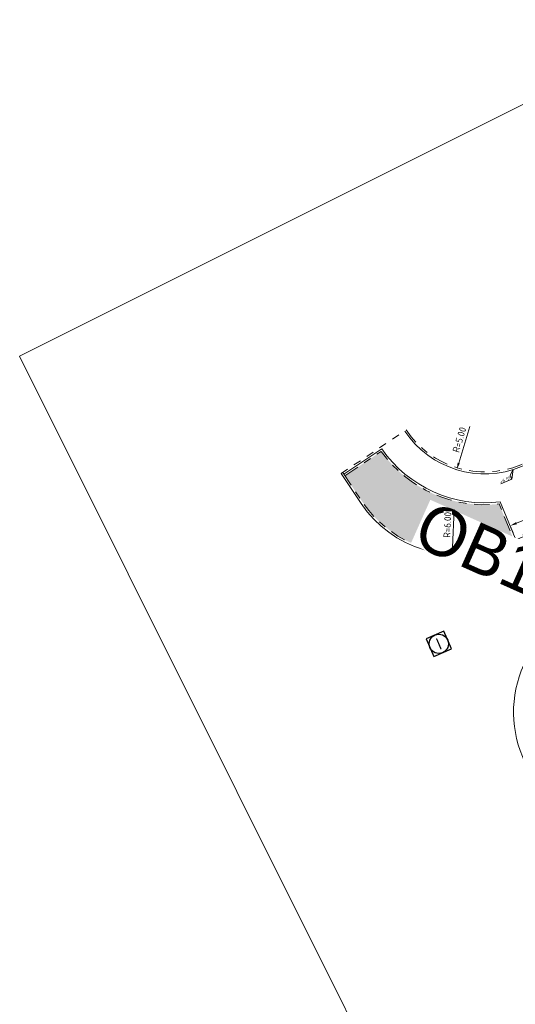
# Model space of a CAD drawing. Header units: metres. Extents: x 155090 to 155676, y 461362 to 461889.
# Tile 15 of 99: x 155090 to 155116, y 461631 to 461682. Entities that reach past the tile are written whole.
import ezdxf
from ezdxf.enums import TextEntityAlignment as Align

# ---------------------------------------------------------------- set-up
doc = ezdxf.new("R2018")
doc.units = ezdxf.units.M
doc.linetypes.add('VH-OPSLUITBAND-SO', pattern=[10, 4, -2, 2, -2])
doc.linetypes.add('XX-HIDDEN', pattern=[4, 2, -2])
doc.layers.get('0').update_dxf_attribs({"lineweight": 18})
doc.layers.get('Defpoints').update_dxf_attribs({"lineweight": 18})
doc.layers.add('N-WE-GR-Groen-A-200', color=7, linetype='Continuous', lineweight=18, true_color=0x52a500)
for name, color, linetype, lineweight in [('N-WE-RI-OVERIG_RIOOLPUT_INSPECTIE-S-200', 10, 'Continuous', 25), ('N-WE-VH-KANTOPSLUITING-T18', 10, 'Continuous', 18), ('N-WE-VH-KANTOPSLUITING_OPSLUITBAND_100X200-G', 150, 'VH-OPSLUITBAND-SO', 18), ('N-WE-VH-KANTOPSLUITING_VOORKANT_BAND-G', 50, 'Continuous', 18), ('N-WE-VH-MATERIAAL_GRENS-G', 7, 'XX-HIDDEN', 18), ('X-XX-AL-HOOGTELABEL-S', 7, 'Continuous', 18), ('X-XX-AL-M', 7, 'Continuous', 18)]:
    doc.layers.add(name, color=color, linetype=linetype, lineweight=lineweight)
doc.layers.add('X-XX-AL-HULPLIJN', color=4, linetype='Continuous', lineweight=18, plot=False)
doc.styles.add('NLCS-ISO', font='NLCS-ISO.ttf')
doc.styles.add('NLCS-ISO-M200-T18', font='NLCS-ISO.ttf', dxfattribs={"height": 0.36})
doc.dimstyles.new('NLCS-M200-T18-PIJL_L2_H1', dxfattribs={"dimscale": 0.2, "dimtxt": 2.5, "dimasz": 1.8, "dimexe": 2, "dimexo": 2, "dimgap": 0.7, "dimtad": 1, "dimzin": 0, "dimdsep": 46, "dimtxsty": 'NLCS-ISO-M200-T18', "dimcen": 0, "dimdle": 2, "dimclrd": 256, "dimclre": 256, "dimclrt": 10, "dimadec": 1, "dimazin": 0, "dimtfac": 1, "dimtdec": 3, "dimtofl": 0, "dimtmove": 0, "dimatfit": 3, "dimfxl": 2, "dimfxlon": 1, "dimtfillclr": 256, "dimtolj": 1, "dimtzin": 0, "dimlwd": -1, "dimlwe": -1, "dimarcsym": 0})
doc.dimstyles.new('NLCS-M200-T18-PIJL_L2_H2', dxfattribs={"dimscale": 0.2, "dimtxt": 0.36, "dimasz": 1.8, "dimexe": 2, "dimexo": 2, "dimgap": 0.7, "dimtad": 1, "dimzin": 0, "dimdsep": 46, "dimtxsty": 'NLCS-ISO-M200-T18', "dimcen": 0, "dimdle": 2, "dimclrd": 256, "dimclre": 256, "dimclrt": 10, "dimazin": 0, "dimtfac": 1, "dimtofl": 0, "dimtmove": 0, "dimatfit": 3, "dimfxl": 2, "dimfxlon": 1, "dimtfill": 1, "dimtfillclr": 256, "dimtolj": 1, "dimtzin": 0, "dimlwd": -1, "dimlwe": -1, "dimarcsym": 0})

# ---------------------------------------------------------------- blocks, each defined once
blk = doc.blocks.new('*U51')
at = {"lineweight": 30, "flags": 106}
blk.add_attdef('OB', text='', height=0.36, dxfattribs=at).set_placement((0, 0.1), align=Align.BOTTOM_CENTER)
blk = doc.blocks.new('*D217')
at = {"layer": 'Defpoints', "color": 0, "transparency": 16777216}
for p in [(155112.614, 461660.382), (155112.366, 461654.387)]:
    blk.add_point(p, dxfattribs=at)
at = {"layer": 'X-XX-AL-M', "transparency": 16777216}
blk.add_line((155112.462, 461656.717), (155112.381, 461654.747), dxfattribs=at)
blk.add_solid([(155112.321, 461654.749), (155112.441, 461654.744), (155112.366, 461654.387)], dxfattribs=at)
at = {"layer": 'X-XX-AL-M', "color": 10, "transparency": 16777216, "insert": (155112.109, 461655.925), "char_height": 0.36, "attachment_point": 5, "rotation": 87.624, "style": 'NLCS-ISO-M200-T18', "bg_fill": 3, "box_fill_scale": 1.1, "bg_fill_color": 256, "bg_fill_true_color": 13158600, "bg_fill_transparency": 0}
blk.add_mtext('\\A1;R=6.00', dxfattribs=at)
blk = doc.blocks.new('*U345')
at = {"lineweight": 18}
for p, q in [((-2.46, -2.01), (0, 0)), ((0, 0), (-2.46, -4.41)), ((-8.66, -4.41), (-2.46, -4.41)), ((-2.46, -4.41), (-2.46, -2.01))]:
    blk.add_line(p, q, dxfattribs=at)
at = {"lineweight": 18, "style": 'NLCS-ISO'}
blk.add_attdef('...', text='', height=1.8, dxfattribs=at).set_placement((-5.56, -4.83), align=Align.BOTTOM_CENTER)
blk = doc.blocks.new('SRI-PUT_INSPECTIE-SO')
at = {"flags": 128}
blk.add_lwpolyline([(-2, -2), (2, -2), (2, 2), (-2, 2)], close=True, dxfattribs=at)
blk.add_circle((0, 0), 2)
at = {"style": 'NLCS-ISO'}
blk.add_text('I', height=2.5, dxfattribs=at).set_placement((0, -0.01), align=Align.MIDDLE_CENTER)
blk = doc.blocks.new('*D344')
at = {"layer": 'Defpoints', "color": 0, "transparency": 16777216}
for p in [(155114.052, 461663.567), (155112.594, 461658.784)]:
    blk.add_point(p, dxfattribs=at)
at = {"layer": 'X-XX-AL-M', "transparency": 16777216}
blk.add_line((155113.274, 461661.015), (155112.699, 461659.129), dxfattribs=at)
blk.add_solid([(155112.641, 461659.146), (155112.756, 461659.111), (155112.594, 461658.784)], dxfattribs=at)
at = {"layer": 'X-XX-AL-M', "color": 10, "transparency": 16777216, "insert": (155112.732, 461660.337), "char_height": 0.36, "attachment_point": 5, "rotation": 73.0459, "style": 'NLCS-ISO-M200-T18', "bg_fill": 3, "box_fill_scale": 1.1, "bg_fill_color": 256, "bg_fill_true_color": 13158600, "bg_fill_transparency": 0}
blk.add_mtext('\\A1;R=5.00', dxfattribs=at)
blk = doc.blocks.new('*D346')
at = {"layer": 'Defpoints', "color": 0, "transparency": 16777216}
for p in [(155117.724, 461657.238), (155115.227, 461656.212), (155115.364, 461655.877)]:
    blk.add_point(p, dxfattribs=at)
at = {"layer": 'X-XX-AL-M', "transparency": 16777216}
for p, q in [((155117.862, 461656.903), (155118.014, 461656.533)), ((155117.529, 461656.766), (155115.697, 461656.014)), ((155115.364, 461655.877), (155115.516, 461655.507))]:
    blk.add_line(p, q, dxfattribs=at)
for points in [[(155117.506, 461656.822), (155117.552, 461656.711), (155117.862, 461656.903)], [(155115.675, 461656.069), (155115.72, 461655.958), (155115.364, 461655.877)]]:
    blk.add_solid(points, dxfattribs=at)
at = {"layer": 'X-XX-AL-M', "color": 10, "transparency": 16777216, "insert": (155116.492, 461656.686), "char_height": 0.36, "attachment_point": 5, "rotation": 22.3353, "style": 'NLCS-ISO-M200-T18', "bg_fill": 3, "box_fill_scale": 1.1, "bg_fill_color": 256, "bg_fill_true_color": 13158600, "bg_fill_transparency": 0}
blk.add_mtext('\\A1;2.70', dxfattribs=at)

msp = doc.modelspace()

# ---------------------------------------------------------------- hatches: boundary and pattern name
at = {"layer": 'N-WE-GR-Groen-A-200', "true_color": 0x7fff00, "transparency": 33554585}
h = msp.add_hatch(color=70, dxfattribs=at)
h.dxf.hatch_style = 1
h.paths.add_polyline_path([(155114.857, 461654.924), (155115.533, 461655.202), (155114.791, 461657.008, -0.272366), (155108.678, 461659.735), (155106.789, 461658.472), (155107.718, 461657.09, 0.356193)])

# ---------------------------------------------------------------- linework, layer by layer
at = {"layer": 'N-WE-VH-KANTOPSLUITING_OPSLUITBAND_100X200-G', "ltscale": 0.2, "flags": 128}
for points in [[(155109.978, 461660.844, 0.356963), (155115.914, 461659.034), (155172.292, 461682.197), (155191.904, 461690.337, 0.453833), (155194.694, 461698.609), (155187.139, 461711.601)], [(155106.789, 461658.472), (155108.678, 461659.735, 0.272366), (155114.791, 461657.008), (155115.533, 461655.202)], [(155106.677, 461658.638), (155107.718, 461657.09, 0.356193), (155114.857, 461654.924), (155117.977, 461656.207)]]:
    msp.add_lwpolyline(points, format="xyb", dxfattribs=at)
at = {"layer": 'N-WE-VH-KANTOPSLUITING_VOORKANT_BAND-G', "ltscale": 0.2, "flags": 128}
for points in [[(155106.594, 461658.583), (155107.635, 461657.034, 0.356193), (155114.895, 461654.832), (155185.023, 461683.644, 0.036676), (155190.266, 461686.262), (155195.375, 461689.3, 0.411368), (155197.495, 461697.474), (155188.738, 461712.531)], [(155109.895, 461660.789, 0.356963), (155115.952, 461658.942), (155172.33, 461682.105), (155191.942, 461690.244, 0.453833), (155194.781, 461698.66), (155187.226, 461711.651)], [(155106.733, 461658.555), (155108.704, 461659.872, 0.2795), (155114.855, 461657.117), (155115.626, 461655.24)], [(155117.558, 461641.259), (155116.449, 461643.041, -0.463991), (155119.262, 461651.761), (155121.572, 461652.71)]]:
    msp.add_lwpolyline(points, format="xyb", dxfattribs=at)
at = {"layer": 'N-WE-VH-MATERIAAL_GRENS-G', "ltscale": 0.2, "flags": 128}
msp.add_lwpolyline([(155106.595, 461658.583), (155109.895, 461660.789)], dxfattribs=at)
at = {"layer": 'X-XX-AL-HULPLIJN'}
msp.add_lwpolyline([(155163.247, 461517.914), (155377.343, 461624.892), (155304.012, 461771.648), (155089.916, 461664.669)], close=True, dxfattribs=at)

# ---------------------------------------------------------------- block references
at = {"layer": 'N-WE-RI-OVERIG_RIOOLPUT_INSPECTIE-S-200', "xscale": 0.25, "yscale": 0.25, "zscale": 0.25, "rotation": 23.15490213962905}
msp.add_blockref('SRI-PUT_INSPECTIE-SO', (155111.663, 461649.758), dxfattribs=at)
at = {"layer": 'X-XX-AL-HOOGTELABEL-S', "xscale": 0.1, "yscale": 0.1, "zscale": 0.1, "rotation": 22.33527525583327}
msp.add_blockref('*U345', (155115.52, 461658.787), dxfattribs=at).add_auto_attribs({'...': '+6.55'})

# ---------------------------------------------------------------- next in the draw order: dimensions: what is measured, and where the dimension line sits
at = {"layer": 'X-XX-AL-M'}
dim = msp.add_aligned_dim(p1=(155117.724, 461657.238), p2=(155115.227, 461656.212), distance=0.362, dimstyle='NLCS-M200-T18-PIJL_L2_H1', override={"dimtxsty": 'NLCS-ISO-M200-T18', "dimtfill": 1}, dxfattribs=at)
dim.commit()
dim.dimension.update_dxf_attribs({"geometry": '*D346', "text_midpoint": (155116.492, 461656.686)})

# ---------------------------------------------------------------- next in the draw order: block references
at = {"layer": 'N-WE-VH-KANTOPSLUITING-T18'}
ref = msp.add_blockref('*U51', (155111.192, 461657.156), dxfattribs=dict(at, xscale=0.7500000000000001, yscale=0.7500000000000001, zscale=0.7500000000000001, rotation=335.964698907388))
lines = msp.add_mtext('OB10', dxfattribs={"layer": '0', "insert": (155111.223, 461657.224), "char_height": 2.5, "attachment_point": 1, "rotation": 335.9647, "bg_fill": 3, "box_fill_scale": 1, "bg_fill_color": 256, "bg_fill_transparency": 0})
ref.add_attrib('OB', '', (155111.223, 461657.224), dxfattribs={"flags": 28}).embed_mtext(lines)

# ---------------------------------------------------------------- next in the draw order: dimensions: what is measured, and where the dimension line sits
at = {"layer": 'X-XX-AL-M'}
dim = msp.add_radius_dim(center=(155112.614, 461660.382), mpoint=(155112.366, 461654.387), dimstyle='NLCS-M200-T18-PIJL_L2_H2', override={"dimpost": 'R=<>'}, dxfattribs=at)
dim.commit()
dim.dimension.update_dxf_attribs({"geometry": '*D217', "text_midpoint": (155112.429, 461655.912), "dimtype": 164})

# ---------------------------------------------------------------- next in the draw order: dimensions: what is measured, and where the dimension line sits
dim = msp.add_radius_dim(center=(155114.052, 461663.567), mpoint=(155112.594, 461658.784), dimstyle='NLCS-M200-T18-PIJL_L2_H1', override={"dimpost": 'R=<>', "dimtfill": 1}, dxfattribs=at)
dim.commit()
dim.dimension.update_dxf_attribs({"geometry": '*D344', "text_midpoint": (155113.039, 461660.244), "dimtype": 164})

doc.saveas('drawing.dxf')
